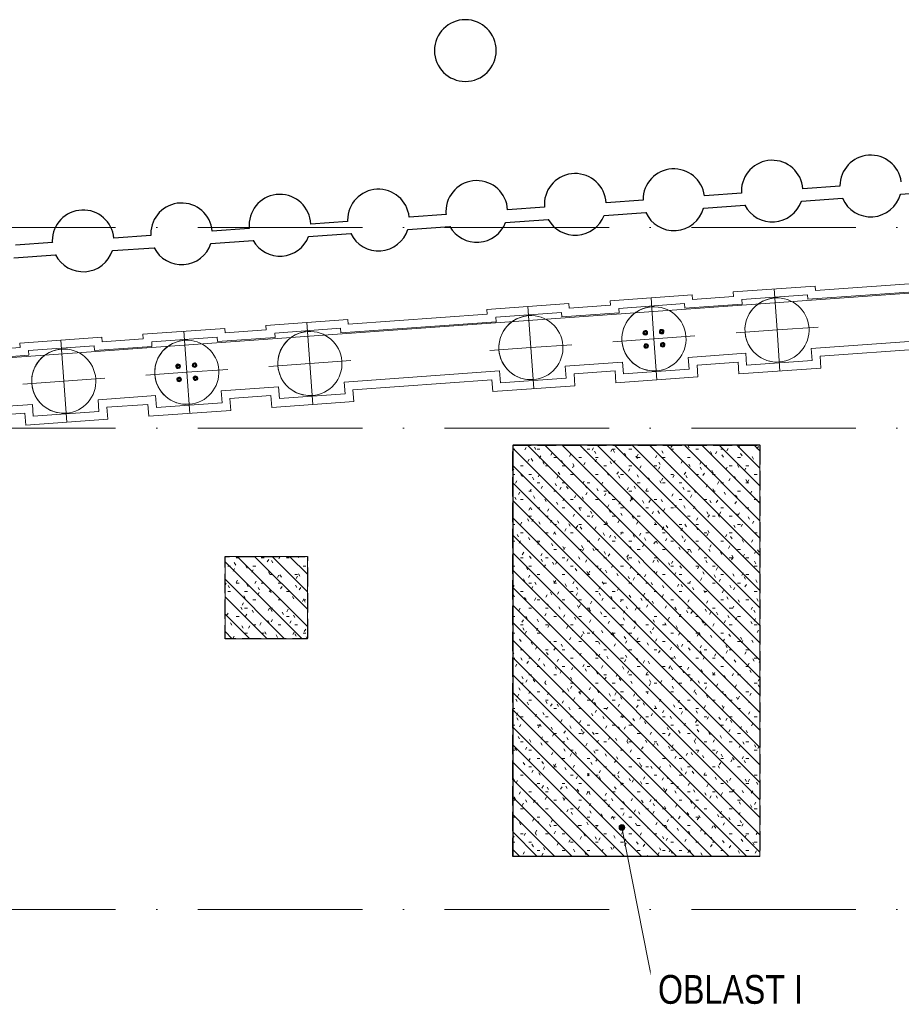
# Model space of a CAD drawing. Header units: millimetres. Extents: x -2694 to 330324, y -17289 to 76899.
# Tile 15 of 142: x 8340 to 19060, y 39786 to 51755. Entities that reach past the tile are written whole.
import ezdxf

# ---------------------------------------------------------------- set-up
doc = ezdxf.new("R2010")
doc.units = ezdxf.units.MM
for name, pattern in [('A_CARA_07', [7, 5, -2]), ('B_CARA_05', [4, 3, -1]), ('IMPORT-A_CARA_15', [760, 500, -130, 0, -130]), ('Čerchovaná 20mm', [3000, 2000, -500, 0, -500])]:
    doc.linetypes.add(name, pattern=pattern)
for name, color, linetype, lineweight in [('11542_003_OK-HALA_TaO-1_ET_R01_AciS_2025-04-14_sloupy_dwg', 150, 'Continuous', 9), ('CA_OSY', 5, 'IMPORT-A_CARA_15', 13), ('CA_PODLAHA25', 7, 'Continuous', 13), ('CA_POHHRA18', 9, 'Continuous', 9), ('CA_POHHRA25', 7, 'Continuous', 13), ('CA_TEXT25', 7, 'Continuous', 9), ('CA_ZAKLADY25', 7, 'Continuous', 13), ('CA_ZAKLADY5', 1, 'Continuous', 25), ('Konstrukční přípoje', 7, 'Continuous', 13), ('SS_HALA_TaO-DODAVKA_STAVEBNI', 140, 'Continuous', 9)]:
    doc.layers.add(name, color=color, linetype=linetype, lineweight=lineweight)
doc.styles.add('Arial_3', font='arial.ttf', dxfattribs={"width": 0.8, "height": 350})
pattern_1 = [(0, (0, 0), (406.4, 101.6), [33.528, -271.272, 33.528, -271.272, -1625.6]), (0, (0, 0), (406.4, 101.6), [-609.6, 33.528, -576.072, 33.528, -271.272, -711.2]), (0, (0, 0), (406.4, 101.6), [-1524, 33.528, -169.672, 33.528, -474.472]), (120, (152.4, 50.8), (-291.18818, 301.15272), [33.528, -271.272, 33.528, -271.272, -1625.6]), (120, (152.4, 50.8), (-291.18818, 301.15272), [-609.6, 33.528, -576.072, 33.528, -271.272, -711.2]), (120, (152.4, 50.8), (-291.18818, 301.15272), [-1524, 33.528, -169.672, 33.528, -474.472]), (240, (203.2, 254), (-115.21182, -402.75272), [33.528, -271.272, 33.528, -271.272, -1625.6]), (240, (203.2, 254), (-115.21182, -402.75272), [-609.6, 33.528, -576.072, 33.528, -271.272, -711.2]), (240, (203.2, 254), (-115.21182, -402.75272), [-1524, 33.528, -169.672, 33.528, -474.472])]
pattern_2 = [(135, (0, 0), (-106.066, -106.066), [])]

# ---------------------------------------------------------------- blocks, each defined once
blk = doc.blocks.new('11542 TAO základy_rvt-1-BOURÁNÍ STÁVAJÍCÍCH ZÁKLADOVÝCH PRVKŮ')
at = {"layer": 'CA_ZAKLADY25'}
h = blk.add_hatch(dxfattribs=at)
h.set_pattern_fill('FP_8', color=256, style=0, pattern_type=2)
h.set_pattern_definition(pattern_1)
h.paths.add_polyline_path([(14338, 41585), (17338, 41585), (17338, 46585), (14338, 46585), (14338, 43784)])
h = blk.add_hatch(dxfattribs=at)
h.set_pattern_fill('FP_8', color=256, style=0, pattern_type=2)
h.set_pattern_definition(pattern_1)
h.paths.add_polyline_path([(10838, 44230), (11838, 44230), (11838, 45230), (10838, 45230)])
at = {"layer": 'CA_ZAKLADY25', "color": 9, "linetype": 'B_CARA_05', "lineweight": 25}
for p, q in [((14338, 41585), (14338, 46585)), ((14338, 46585), (17338, 46585)), ((17338, 46585), (17338, 41585)), ((10838, 44230), (10838, 45230)), ((10838, 45230), (11838, 45230)), ((11838, 45230), (11838, 44230)), ((11838, 44230), (10838, 44230)), ((17338, 41585), (14338, 41585))]:
    blk.add_line(p, q, dxfattribs=at)
at = {"layer": 'CA_ZAKLADY5', "color": 253, "linetype": 'B_CARA_05', "lineweight": 13}
for p, q in [((17338, 46585), (14338, 46585)), ((14338, 46585), (14338, 41585)), ((17338, 41585), (17338, 46585)), ((11838, 45230), (10838, 45230)), ((10838, 45230), (10838, 44230)), ((11838, 44230), (11838, 45230)), ((10838, 44230), (11838, 44230)), ((14338, 41585), (17338, 41585))]:
    blk.add_line(p, q, dxfattribs=at)
blk = doc.blocks.new('pilota 600 mm - D_780-2142313-BOURÁNÍ STÁVAJÍCÍCH ZÁKLADOVÝCH PRVKŮ')
at = {"layer": 'CA_POHHRA18'}
for q in [(0, 500), (-500, 0), (0, -500), (500, 0)]:
    blk.add_line((0, 0), q, dxfattribs=at)
blk = doc.blocks.new('11542_003_OK-HALA_TaO-1_ET_R01_AciS_2025-04-14_sloupy_dwg-1858929-BOURÁNÍ STÁVAJÍCÍCH ZÁKLADOVÝCH PRVKŮ')
at = {"layer": '11542_003_OK-HALA_TaO-1_ET_R01_AciS_2025-04-14_sloupy_dwg', "color": 140}
for centre, start, end in [((15947, 47947), 4.094, 184.094), ((15947, 47947), 184.094, 4.094), ((16146, 47962), 4.094, 184.094), ((16146, 47962), 184.094, 4.094), ((15958, 47788), 4.094, 184.094), ((15958, 47788), 184.094, 4.094), ((16158, 47802), 4.094, 184.094), ((16158, 47802), 184.094, 4.094), ((10267, 47541), 4.094, 184.094), ((10267, 47541), 184.094, 4.094), ((10466, 47555), 4.094, 184.094), ((10466, 47555), 184.094, 4.094), ((10478, 47395), 4.094, 184.094), ((10478, 47395), 184.094, 4.094), ((10278, 47381), 4.094, 184.094), ((10278, 47381), 184.094, 4.094)]:
    blk.add_arc(centre, 12, start, end, dxfattribs=at)
at = {"layer": 'SS_HALA_TaO-DODAVKA_STAVEBNI'}
for centre, start, end in [((15947, 47947), 4.094, 184.094), ((15947, 47947), 184.094, 4.094), ((16146, 47962), 4.094, 184.094), ((16146, 47962), 184.094, 4.094), ((15958, 47788), 4.094, 184.094), ((15958, 47788), 184.094, 4.094), ((16158, 47802), 4.094, 184.094), ((16158, 47802), 184.094, 4.094), ((10267, 47541), 4.094, 184.094), ((10267, 47541), 184.094, 4.094), ((10466, 47555), 4.094, 184.094), ((10466, 47555), 184.094, 4.094), ((10478, 47395), 4.094, 184.094), ((10478, 47395), 184.094, 4.094), ((10278, 47381), 4.094, 184.094), ((10278, 47381), 184.094, 4.094)]:
    blk.add_arc(centre, 12, start, end, dxfattribs=at)
blk = doc.blocks.new('M_Šroub HPM-P - 24_P-1838738-BOURÁNÍ STÁVAJÍCÍCH ZÁKLADOVÝCH PRVKŮ')
at = {"layer": 'Konstrukční přípoje'}
for p, q in [((0, 21), (-18, 10)), ((0, 21), (-18, 10)), ((-18, 10), (0, 21)), ((0, 21), (-18, 10)), ((-18, 10), (-18, -10)), ((-18, 10), (-18, -10)), ((-18, -10), (-18, 10)), ((-18, 10), (-18, -10)), ((18, 10), (0, 21)), ((18, 10), (0, 21)), ((0, 21), (18, 10)), ((18, 10), (0, 21)), ((18, -10), (18, 10)), ((18, -10), (18, 10)), ((18, 10), (18, -10)), ((18, -10), (18, 10)), ((-18, -10), (0, -21)), ((-18, -10), (0, -21)), ((0, -21), (-18, -10)), ((-18, -10), (0, -21)), ((0, -21), (18, -10)), ((0, -21), (18, -10)), ((18, -10), (0, -21)), ((0, -21), (18, -10))]:
    blk.add_line(p, q, dxfattribs=at)
for radius, start, end in [(28, 360, 180), (28, 0, 180), (28, 360, 180), (28, 0, 180), (12, 0, 180), (12.5, 0, 180), (12, 0, 180), (12.5, 360, 180), (12, 0, 180), (12, 360, 180), (12, 0, 180), (12.5, 0, 180), (12.5, 0, 180), (12, 0, 180), (12.5, 360, 180), (12.5, 0, 180), (28, 180, 360), (28, 180, 360), (28, 180, 360), (28, 180, 360), (12, 180, 360), (12.5, 180, 360), (12, 180, 360), (12.5, 180, 360), (12, 180, 360), (12, 180, 360), (12, 180, 360), (12.5, 180, 360), (12.5, 180, 360), (12, 180, 360), (12.5, 180, 360), (12.5, 180, 360)]:
    blk.add_arc((0, 0), radius, start, end, dxfattribs=at)
blk = doc.blocks.new('M_Šroub HPM-P - 24_P-1838768-BOURÁNÍ STÁVAJÍCÍCH ZÁKLADOVÝCH PRVKŮ')
at = {"layer": 'Konstrukční přípoje'}
for p, q in [((0, 21), (-18, 10)), ((0, 21), (-18, 10)), ((-18, 10), (0, 21)), ((0, 21), (-18, 10)), ((-18, 10), (-18, -10)), ((-18, 10), (-18, -10)), ((-18, -10), (-18, 10)), ((-18, 10), (-18, -10)), ((18, 10), (0, 21)), ((18, 10), (0, 21)), ((0, 21), (18, 10)), ((18, 10), (0, 21)), ((18, -10), (18, 10)), ((18, -10), (18, 10)), ((18, 10), (18, -10)), ((18, -10), (18, 10)), ((-18, -10), (0, -21)), ((-18, -10), (0, -21)), ((0, -21), (-18, -10)), ((-18, -10), (0, -21)), ((0, -21), (18, -10)), ((0, -21), (18, -10)), ((18, -10), (0, -21)), ((0, -21), (18, -10))]:
    blk.add_line(p, q, dxfattribs=at)
for radius, start, end in [(28, 0, 180), (28, 0, 180), (28, 0, 180), (28, 0, 180), (28, 180, 360), (28, 180, 0), (28, 180, 360), (28, 180, 0), (12.5, 0, 180), (12.5, 0, 180), (12.5, 0, 180), (12.5, 0, 180), (12.5, 0, 180), (12.5, 0, 180), (12, 0, 180), (12, 0, 180), (12, 0, 180), (12, 0, 180), (12, 0, 180), (12, 0, 180), (12, 180, 360), (12.5, 180, 0), (12, 180, 360), (12.5, 180, 360), (12, 180, 360), (12, 180, 360), (12, 180, 360), (12.5, 180, 360), (12.5, 180, 360), (12, 180, 360), (12.5, 180, 360), (12.5, 180, 0)]:
    blk.add_arc((0, 0), radius, start, end, dxfattribs=at)

msp = doc.modelspace()

# ---------------------------------------------------------------- hatches: boundary and pattern name
at = {"layer": 'CA_POHHRA18'}
h = msp.add_hatch(dxfattribs=at)
h.set_pattern_fill('FP_191', color=90, style=0, pattern_type=2)
h.set_pattern_definition(pattern_2)
h.paths.add_polyline_path([(14338.2, 41585.4), (17338.2, 41585.4), (17338.2, 46585.4), (14338.2, 46585.4), (14338.2, 43784.2)])
h = msp.add_hatch(dxfattribs=at)
h.set_pattern_fill('FP_191', color=90, style=0, pattern_type=2)
h.set_pattern_definition(pattern_2)
h.paths.add_polyline_path([(10838, 44230.4), (11838, 44230.4), (11838, 45230.4), (10838, 45230.4)])
at = {"layer": 'CA_TEXT25'}
h = msp.add_hatch(color=256, dxfattribs=at)
edge = h.paths.add_edge_path()
edge.add_arc((15662.9, 41937), 35, 0, 360)

# ---------------------------------------------------------------- linework, layer by layer
at = {"layer": 'CA_OSY', "linetype": 'Čerchovaná 20mm', "lineweight": 9}
for p, q in [((-1493.6, 49229.9), (299971.9, 49229.9)), ((-1493.6, 46789.9), (299971.9, 46789.9)), ((-1493.6, 40939.9), (299971.9, 40939.9))]:
    msp.add_line(p, q, dxfattribs=at)
at = {"layer": 'CA_PODLAHA25'}
msp.add_line((4070, 47347.7), (38140.3, 49789.9), dxfattribs=at)
at = {"layer": 'CA_POHHRA25'}
for p, q in [((19817.4, 48491.5), (17922.7, 48355.7)), ((17922.7, 48355.7), (19817.4, 48491.5)), ((17124.7, 48298.5), (16426.5, 48248.4)), ((16426.5, 48248.4), (17124.7, 48298.5)), ((15628.6, 48191.2), (14930.4, 48141.2)), ((14930.4, 48141.2), (15628.6, 48191.2)), ((14132.4, 48084), (12242.7, 47948.5)), ((12242.7, 47948.5), (14132.4, 48084)), ((11444.7, 47891.3), (10746.5, 47841.3)), ((10746.5, 47841.3), (11444.7, 47891.3)), ((17965.6, 47757.2), (19860.3, 47893)), ((17965.6, 47757.2), (19860.3, 47893)), ((9948.6, 47784.1), (9250.4, 47734.1)), ((9250.4, 47734.1), (9948.6, 47784.1)), ((8452.4, 47676.9), (6180, 47514)), ((6180, 47514), (8452.4, 47676.9)), ((16469.4, 47650), (17167.6, 47700)), ((16469.4, 47650), (17167.6, 47700)), ((14973.2, 47542.7), (15671.5, 47592.8)), ((14973.2, 47542.7), (15671.5, 47592.8)), ((12285.6, 47350.1), (14175.3, 47485.5)), ((12285.6, 47350.1), (14175.3, 47485.5)), ((10789.4, 47242.8), (11487.6, 47292.9)), ((10789.4, 47242.8), (11487.6, 47292.9)), ((9293.2, 47135.6), (9991.5, 47185.6)), ((9293.2, 47135.6), (9991.5, 47185.6)), ((6180, 46912.4), (8495.3, 47078.4)), ((6180, 46912.4), (8495.3, 47078.4))]:
    msp.add_line(p, q, dxfattribs=at)
at = {"layer": 'CA_POHHRA25', "lineweight": 9}
for p, q in [((18015.3, 48462.6), (19710.5, 48584.1)), ((18015.3, 48462.6), (19710.5, 48584.1)), ((16519.1, 48355.3), (17017.8, 48391.1)), ((16519.1, 48355.3), (17017.8, 48391.1)), ((15022.9, 48248.1), (15521.7, 48283.8)), ((15022.9, 48248.1), (15521.7, 48283.8)), ((12335.3, 48055.4), (14025.5, 48176.6)), ((12335.3, 48055.4), (14025.5, 48176.6)), ((9342.9, 47840.9), (9841.7, 47876.7)), ((9342.9, 47840.9), (9841.7, 47876.7)), ((10839.1, 47948.2), (11337.8, 47983.9)), ((10839.1, 47948.2), (11337.8, 47983.9)), ((6280, 47621.4), (8345.5, 47769.4)), ((6280, 47621.4), (8345.5, 47769.4)), ((19767.7, 47786.1), (18072.5, 47664.6)), ((18072.5, 47664.6), (19767.7, 47786.1)), ((17075, 47593.1), (16576.3, 47557.4)), ((16576.3, 47557.4), (17075, 47593.1)), ((15578.9, 47485.9), (15080.1, 47450.1)), ((15080.1, 47450.1), (15578.9, 47485.9)), ((14082.7, 47378.6), (12392.5, 47257.5)), ((12392.5, 47257.5), (14082.7, 47378.6)), ((11395, 47186), (10896.3, 47150.2)), ((10896.3, 47150.2), (11395, 47186)), ((9898.9, 47078.7), (9400.1, 47043)), ((9400.1, 47043), (9898.9, 47078.7)), ((8402.7, 46971.5), (6280, 46819.3)), ((6280, 46819.3), (8402.7, 46971.5))]:
    msp.add_line(p, q, dxfattribs=at)
at = {"layer": 'CA_POHHRA25', "linetype": 'A_CARA_07', "lineweight": 9}
for p, q in [((14338.2, 46585.4), (14338.2, 41585.4)), ((17338.2, 46585.4), (14338.2, 46585.4)), ((17338.2, 41585.4), (17338.2, 46585.4)), ((10838, 45230.4), (10838, 44230.4)), ((11838, 45230.4), (10838, 45230.4)), ((11838, 44230.4), (11838, 45230.4)), ((10838, 44230.4), (11838, 44230.4)), ((14338.2, 41585.4), (17338.2, 41585.4))]:
    msp.add_line(p, q, dxfattribs=at)
at = {"layer": 'CA_TEXT25', "color": 50}
msp.add_line((15662.9, 41937), (16051.4, 39967.6), dxfattribs=at)
msp.add_circle((15662.9, 41937), 35, dxfattribs=at)
at = {"layer": 'CA_ZAKLADY25'}
for p, q in [((17863.9, 49699.6), (18313.3, 49731.8)), ((19541.5, 49669.4), (19049.9, 49634.2)), ((15469.2, 49527.9), (15919.6, 49560.2)), ((16666.5, 49613.7), (17115.8, 49645.9)), ((18344.6, 49583.6), (17844.3, 49547.8)), ((14272.2, 49442.1), (14721.3, 49474.3)), ((17156.8, 49498.5), (16655, 49462.5)), ((13075.4, 49356.3), (13524.4, 49388.5)), ((14766.9, 49327.2), (14248.1, 49290)), ((15952.6, 49412.2), (15445, 49375.8)), ((10682, 49184.8), (11131, 49217)), ((11878.6, 49270.5), (12327.6, 49302.7)), ((13570, 49241.4), (13059.4, 49204.8)), ((9485.1, 49099), (9934, 49131.2)), ((12365.1, 49155), (11852.6, 49118.3)), ((8288.2, 49013.2), (8737.1, 49045.4)), ((9973.3, 48983.6), (9467.3, 48947.3)), ((11178.5, 49070), (10664.2, 49033.1)), ((8776.3, 48897.8), (8270.4, 48861.5)), ((17918.7, 48410.6), (17120.8, 48353.4)), ((17120.8, 48353.4), (17918.7, 48410.6)), ((17120.8, 48353.4), (17124.7, 48298.5)), ((17124.7, 48298.5), (17120.8, 48353.4)), ((17922.7, 48355.7), (17918.7, 48410.6)), ((17918.7, 48410.6), (17922.7, 48355.7)), ((16422.6, 48303.3), (15624.6, 48246.1)), ((15624.6, 48246.1), (16422.6, 48303.3)), ((15624.6, 48246.1), (15628.6, 48191.2)), ((15628.6, 48191.2), (15624.6, 48246.1)), ((16426.5, 48248.4), (16422.6, 48303.3)), ((16422.6, 48303.3), (16426.5, 48248.4)), ((14926.4, 48196.1), (14128.5, 48138.9)), ((14128.5, 48138.9), (14926.4, 48196.1)), ((14128.5, 48138.9), (14132.4, 48084)), ((14132.4, 48084), (14128.5, 48138.9)), ((14930.4, 48141.2), (14926.4, 48196.1)), ((14926.4, 48196.1), (14930.4, 48141.2)), ((12238.7, 48003.4), (11440.8, 47946.2)), ((11440.8, 47946.2), (12238.7, 48003.4)), ((12242.7, 47948.5), (12238.7, 48003.4)), ((12238.7, 48003.4), (12242.7, 47948.5)), ((10742.6, 47896.2), (9944.6, 47839)), ((9944.6, 47839), (10742.6, 47896.2)), ((10746.5, 47841.3), (10742.6, 47896.2)), ((10742.6, 47896.2), (10746.5, 47841.3)), ((11440.8, 47946.2), (11444.7, 47891.3)), ((11444.7, 47891.3), (11440.8, 47946.2)), ((9246.4, 47788.9), (8448.5, 47731.7)), ((8448.5, 47731.7), (9246.4, 47788.9)), ((9250.4, 47734.1), (9246.4, 47788.9)), ((9246.4, 47788.9), (9250.4, 47734.1)), ((9944.6, 47839), (9948.6, 47784.1)), ((9948.6, 47784.1), (9944.6, 47839)), ((17975.9, 47612.6), (17965.6, 47757.2)), ((17965.6, 47757.2), (17975.9, 47612.6)), ((8448.5, 47731.7), (8452.4, 47676.9)), ((8452.4, 47676.9), (8448.5, 47731.7)), ((16479.8, 47505.4), (16469.4, 47650)), ((16469.4, 47650), (16479.8, 47505.4)), ((17167.6, 47700), (17178, 47555.4)), ((17178, 47555.4), (17167.6, 47700)), ((14983.6, 47398.1), (14973.2, 47542.7)), ((14973.2, 47542.7), (14983.6, 47398.1)), ((15671.5, 47592.8), (15681.8, 47448.2)), ((15681.8, 47448.2), (15671.5, 47592.8)), ((17178, 47555.4), (17975.9, 47612.6)), ((17975.9, 47612.6), (17178, 47555.4)), ((14175.3, 47485.5), (14185.7, 47340.9)), ((14185.7, 47340.9), (14175.3, 47485.5)), ((14185.7, 47340.9), (14983.6, 47398.1)), ((14983.6, 47398.1), (14185.7, 47340.9)), ((15681.8, 47448.2), (16479.8, 47505.4)), ((16479.8, 47505.4), (15681.8, 47448.2)), ((11487.6, 47292.9), (11498, 47148.3)), ((11498, 47148.3), (11487.6, 47292.9)), ((12295.9, 47205.5), (12285.6, 47350.1)), ((12285.6, 47350.1), (12295.9, 47205.5)), ((9991.5, 47185.6), (10001.8, 47041)), ((10001.8, 47041), (9991.5, 47185.6)), ((10799.8, 47098.2), (10789.4, 47242.8)), ((10789.4, 47242.8), (10799.8, 47098.2)), ((11498, 47148.3), (12295.9, 47205.5)), ((12295.9, 47205.5), (11498, 47148.3)), ((8495.3, 47078.4), (8505.7, 46933.8)), ((8505.7, 46933.8), (8495.3, 47078.4)), ((9303.6, 46991), (9293.2, 47135.6)), ((9293.2, 47135.6), (9303.6, 46991)), ((10001.8, 47041), (10799.8, 47098.2)), ((10799.8, 47098.2), (10001.8, 47041)), ((8505.7, 46933.8), (9303.6, 46991)), ((9303.6, 46991), (8505.7, 46933.8))]:
    msp.add_line(p, q, dxfattribs=at)
at = {"layer": 'CA_ZAKLADY25', "lineweight": 9}
for p, q in [((17013.9, 48445.9), (18011.3, 48517.4)), ((18011.3, 48517.4), (17013.9, 48445.9)), ((18011.3, 48517.4), (18015.3, 48462.6)), ((18015.3, 48462.6), (18011.3, 48517.4)), ((15517.7, 48338.7), (16515.2, 48410.2)), ((16515.2, 48410.2), (15517.7, 48338.7)), ((16515.2, 48410.2), (16519.1, 48355.3)), ((16519.1, 48355.3), (16515.2, 48410.2)), ((17017.8, 48391.1), (17013.9, 48445.9)), ((17013.9, 48445.9), (17017.8, 48391.1)), ((14021.6, 48231.5), (15019, 48303)), ((15019, 48303), (14021.6, 48231.5)), ((15019, 48303), (15022.9, 48248.1)), ((15022.9, 48248.1), (15019, 48303)), ((15521.7, 48283.8), (15517.7, 48338.7)), ((15517.7, 48338.7), (15521.7, 48283.8)), ((14025.5, 48176.6), (14021.6, 48231.5)), ((14021.6, 48231.5), (14025.5, 48176.6)), ((9837.7, 47931.6), (10835.2, 48003.1)), ((10835.2, 48003.1), (9837.7, 47931.6)), ((10835.2, 48003.1), (10839.1, 47948.2)), ((10839.1, 47948.2), (10835.2, 48003.1)), ((11333.9, 48038.8), (12331.3, 48110.3)), ((12331.3, 48110.3), (11333.9, 48038.8)), ((11337.8, 47983.9), (11333.9, 48038.8)), ((11333.9, 48038.8), (11337.8, 47983.9)), ((12331.3, 48110.3), (12335.3, 48055.4)), ((12335.3, 48055.4), (12331.3, 48110.3)), ((8341.6, 47824.3), (9339, 47895.8)), ((9339, 47895.8), (8341.6, 47824.3)), ((9339, 47895.8), (9342.9, 47840.9)), ((9342.9, 47840.9), (9339, 47895.8)), ((9841.7, 47876.7), (9837.7, 47931.6)), ((9837.7, 47931.6), (9841.7, 47876.7)), ((8345.5, 47769.4), (8341.6, 47824.3)), ((8341.6, 47824.3), (8345.5, 47769.4)), ((18072.5, 47664.6), (18082.8, 47520)), ((18082.8, 47520), (18072.5, 47664.6)), ((16576.3, 47557.4), (16586.7, 47412.8)), ((16586.7, 47412.8), (16576.3, 47557.4)), ((17085.4, 47448.5), (17075, 47593.1)), ((17075, 47593.1), (17085.4, 47448.5)), ((18082.8, 47520), (17085.4, 47448.5)), ((17085.4, 47448.5), (18082.8, 47520)), ((15080.1, 47450.1), (15090.5, 47305.5)), ((15090.5, 47305.5), (15080.1, 47450.1)), ((15589.2, 47341.3), (15578.9, 47485.9)), ((15578.9, 47485.9), (15589.2, 47341.3)), ((16586.7, 47412.8), (15589.2, 47341.3)), ((15589.2, 47341.3), (16586.7, 47412.8)), ((14093.1, 47234), (14082.7, 47378.6)), ((14082.7, 47378.6), (14093.1, 47234)), ((15090.5, 47305.5), (14093.1, 47234)), ((14093.1, 47234), (15090.5, 47305.5)), ((11405.4, 47041.4), (11395, 47186)), ((11395, 47186), (11405.4, 47041.4)), ((12392.5, 47257.5), (12402.8, 47112.9)), ((12402.8, 47112.9), (12392.5, 47257.5)), ((9400.1, 47043), (9410.5, 46898.4)), ((9410.5, 46898.4), (9400.1, 47043)), ((9909.2, 46934.1), (9898.9, 47078.7)), ((9898.9, 47078.7), (9909.2, 46934.1)), ((10896.3, 47150.2), (10906.7, 47005.6)), ((10906.7, 47005.6), (10896.3, 47150.2)), ((12402.8, 47112.9), (11405.4, 47041.4)), ((11405.4, 47041.4), (12402.8, 47112.9)), ((8413.1, 46826.9), (8402.7, 46971.5)), ((8402.7, 46971.5), (8413.1, 46826.9)), ((10906.7, 47005.6), (9909.2, 46934.1)), ((9909.2, 46934.1), (10906.7, 47005.6)), ((9410.5, 46898.4), (8413.1, 46826.9)), ((8413.1, 46826.9), (9410.5, 46898.4))]:
    msp.add_line(p, q, dxfattribs=at)
at = {"layer": 'CA_ZAKLADY25'}
for centre, start, end in [((13758.6, 51379.8), 360, 180), ((13758.6, 51379.8), 180, 360), ((17490, 49670.7), 4.41978, 180), ((18688.3, 49733.5), 7.94245, 180), ((16294.5, 49566.1), 7.30133, 180), ((13897.7, 49423.7), 2.81948, 180), ((15094.6, 49509.5), 2.81948, 180), ((12702.3, 49319.1), 5.69967, 180), ((17490, 49670.7), 180, 183.78022), ((18688.3, 49733.5), 180, 180.25755), ((11503.9, 49256.3), 2.17932, 180), ((16294.5, 49566.1), 180, 180.89867), ((18688.3, 49733.5), 203.55017, 344.64983), ((9111.5, 49065.9), 5.05961, 180), ((10308.5, 49151.7), 5.05961, 180), ((15094.6, 49509.5), 180, 185.38052), ((16294.5, 49566.1), 204.23024, 343.96976), ((17490, 49670.7), 207.32973, 340.87027), ((12702.3, 49319.1), 180, 182.50033), ((13897.7, 49423.7), 180, 185.38052), ((15094.6, 49509.5), 209.08288, 339.11712), ((11503.9, 49256.3), 180, 186.02068), ((12702.3, 49319.1), 205.9442, 342.2558), ((13897.7, 49423.7), 209.08288, 339.11712), ((10308.5, 49151.7), 180, 183.14039), ((11503.9, 49256.3), 209.79089, 338.40911), ((9111.5, 49065.9), 180, 183.14039), ((10308.5, 49151.7), 206.63529, 341.56471), ((9111.5, 49065.9), 206.63529, 341.56471)]:
    msp.add_arc(centre, 375, start, end, dxfattribs=at)
at = {"layer": 'CA_ZAKLADY25', "lineweight": 9}
for centre, start, end in [((17548.4, 47983), 4.1, 184.1), ((17548.4, 47983), 4.1, 184.1), ((17548.4, 47983), 94.1, 274.1), ((17548.4, 47983), 94.1, 274.1), ((17548.4, 47983), 274.1, 94.1), ((17548.4, 47983), 274.1, 94.1), ((16052.2, 47875.7), 4.1, 184.1), ((16052.2, 47875.7), 4.1, 184.1), ((16052.2, 47875.7), 94.1, 274.1), ((16052.2, 47875.7), 94.1, 274.1), ((16052.2, 47875.7), 274.1, 94.1), ((16052.2, 47875.7), 274.1, 94.1), ((14556, 47768.5), 4.1, 184.1), ((14556, 47768.5), 4.1, 184.1), ((14556, 47768.5), 94.1, 274.1), ((14556, 47768.5), 94.1, 274.1), ((14556, 47768.5), 274.1, 94.1), ((14556, 47768.5), 274.1, 94.1), ((17548.4, 47983), 184.1, 4.1), ((17548.4, 47983), 184.1, 4.1), ((11868.4, 47575.8), 4.1, 184.1), ((11868.4, 47575.8), 4.1, 184.1), ((11868.4, 47575.8), 94.1, 274.1), ((11868.4, 47575.8), 94.1, 274.1), ((11868.4, 47575.8), 274.1, 94.1), ((11868.4, 47575.8), 274.1, 94.1), ((16052.2, 47875.7), 184.1, 4.1), ((16052.2, 47875.7), 184.1, 4.1), ((10372.2, 47468.6), 4.1, 184.1), ((10372.2, 47468.6), 4.1, 184.1), ((10372.2, 47468.6), 94.1, 274.1), ((10372.2, 47468.6), 94.1, 274.1), ((10372.2, 47468.6), 274.1, 94.1), ((10372.2, 47468.6), 274.1, 94.1), ((14556, 47768.5), 184.1, 4.1), ((14556, 47768.5), 184.1, 4.1), ((8876, 47361.3), 4.1, 184.1), ((8876, 47361.3), 4.1, 184.1), ((8876, 47361.3), 94.1, 274.1), ((8876, 47361.3), 94.1, 274.1), ((8876, 47361.3), 274.1, 94.1), ((8876, 47361.3), 274.1, 94.1), ((11868.4, 47575.8), 184.1, 4.1), ((11868.4, 47575.8), 184.1, 4.1), ((10372.2, 47468.6), 184.1, 4.1), ((10372.2, 47468.6), 184.1, 4.1), ((8876, 47361.3), 184.1, 4.1), ((8876, 47361.3), 184.1, 4.1)]:
    msp.add_arc(centre, 390, start, end, dxfattribs=at)
at = {"layer": 'CA_ZAKLADY5'}
for p, q in [((18313.3, 49731.8), (17863.9, 49699.6)), ((19049.9, 49634.2), (19541.5, 49669.4)), ((15919.6, 49560.2), (15469.2, 49527.9)), ((17115.8, 49645.9), (16666.5, 49613.7)), ((17844.3, 49547.8), (18344.6, 49583.6)), ((14721.3, 49474.3), (14272.2, 49442.1)), ((16655, 49462.5), (17156.8, 49498.5)), ((13524.4, 49388.5), (13075.4, 49356.3)), ((14248.1, 49290), (14766.9, 49327.2)), ((15445, 49375.8), (15952.6, 49412.2)), ((11131, 49217), (10682, 49184.8)), ((12327.6, 49302.7), (11878.6, 49270.5)), ((13059.4, 49204.8), (13570, 49241.4)), ((9934, 49131.2), (9485.1, 49099)), ((11852.6, 49118.3), (12365.1, 49155)), ((8737.1, 49045.4), (8288.2, 49013.2)), ((9467.3, 48947.3), (9973.3, 48983.6)), ((10664.2, 49033.1), (11178.5, 49070)), ((8270.4, 48861.5), (8776.3, 48897.8))]:
    msp.add_line(p, q, dxfattribs=at)
for centre, start, end in [((13758.6, 51379.8), 360, 180), ((13758.6, 51379.8), 180, 360), ((17490, 49670.7), 4.41978, 180), ((18688.3, 49733.5), 7.94245, 180), ((16294.5, 49566.1), 7.30133, 180), ((13897.7, 49423.7), 2.81948, 180), ((15094.6, 49509.5), 2.81948, 180), ((12702.3, 49319.1), 5.69967, 180), ((17490, 49670.7), 180, 183.78022), ((18688.3, 49733.5), 180, 180.25755), ((11503.9, 49256.3), 2.17932, 180), ((16294.5, 49566.1), 180, 180.89867), ((18688.3, 49733.5), 203.55017, 344.64983), ((9111.5, 49065.9), 5.05961, 180), ((10308.5, 49151.7), 5.05961, 180), ((15094.6, 49509.5), 180, 185.38052), ((16294.5, 49566.1), 204.23024, 343.96976), ((17490, 49670.7), 207.32973, 340.87027), ((12702.3, 49319.1), 180, 182.50033), ((13897.7, 49423.7), 180, 185.38052), ((15094.6, 49509.5), 209.08288, 339.11712), ((11503.9, 49256.3), 180, 186.02068), ((12702.3, 49319.1), 205.9442, 342.2558), ((13897.7, 49423.7), 209.08288, 339.11712), ((10308.5, 49151.7), 180, 183.14039), ((11503.9, 49256.3), 209.79089, 338.40911), ((9111.5, 49065.9), 180, 183.14039), ((10308.5, 49151.7), 206.63529, 341.56471), ((9111.5, 49065.9), 206.63529, 341.56471)]:
    msp.add_arc(centre, 375, start, end, dxfattribs=at)

# ---------------------------------------------------------------- block references
at = {"lineweight": 5}
msp.add_blockref('11542 TAO základy_rvt-1-BOURÁNÍ STÁVAJÍCÍCH ZÁKLADOVÝCH PRVKŮ', (0, 0), dxfattribs=at)
at = {"layer": '11542_003_OK-HALA_TaO-1_ET_R01_AciS_2025-04-14_sloupy_dwg', "color": 140}
msp.add_blockref('11542_003_OK-HALA_TaO-1_ET_R01_AciS_2025-04-14_sloupy_dwg-1858929-BOURÁNÍ STÁVAJÍCÍCH ZÁKLADOVÝCH PRVKŮ', (0, 0), dxfattribs=at)
at = {"layer": 'CA_POHHRA18', "rotation": 184.1000000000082}
for p in [(17548.4, 47983), (16052.2, 47875.7), (14556, 47768.5), (10372.2, 47468.6), (11868.4, 47575.8), (8876, 47361.3)]:
    msp.add_blockref('pilota 600 mm - D_780-2142313-BOURÁNÍ STÁVAJÍCÍCH ZÁKLADOVÝCH PRVKŮ', p, dxfattribs=at)
at = {"layer": 'Konstrukční přípoje'}
for name, p, rotation in [('M_Šroub HPM-P - 24_P-1838768-BOURÁNÍ STÁVAJÍCÍCH ZÁKLADOVÝCH PRVKŮ', (15946.7, 47948.4), 184.0999999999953), ('M_Šroub HPM-P - 24_P-1838738-BOURÁNÍ STÁVAJÍCÍCH ZÁKLADOVÝCH PRVKŮ', (16146.2, 47962.7), 4.09999999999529), ('M_Šroub HPM-P - 24_P-1838768-BOURÁNÍ STÁVAJÍCÍCH ZÁKLADOVÝCH PRVKŮ', (15958.2, 47788.8), 184.0999999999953), ('M_Šroub HPM-P - 24_P-1838738-BOURÁNÍ STÁVAJÍCÍCH ZÁKLADOVÝCH PRVKŮ', (16157.7, 47803.1), 4.09999999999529), ('M_Šroub HPM-P - 24_P-1838768-BOURÁNÍ STÁVAJÍCÍCH ZÁKLADOVÝCH PRVKŮ', (10266.7, 47541.8), 184.0999999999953), ('M_Šroub HPM-P - 24_P-1838738-BOURÁNÍ STÁVAJÍCÍCH ZÁKLADOVÝCH PRVKŮ', (10466.2, 47556.1), 4.09999999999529), ('M_Šroub HPM-P - 24_P-1838768-BOURÁNÍ STÁVAJÍCÍCH ZÁKLADOVÝCH PRVKŮ', (10278.2, 47382.2), 184.0999999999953), ('M_Šroub HPM-P - 24_P-1838738-BOURÁNÍ STÁVAJÍCÍCH ZÁKLADOVÝCH PRVKŮ', (10477.7, 47396.5), 4.09999999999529)]:
    msp.add_blockref(name, p, dxfattribs=dict(at, rotation=rotation))

# ---------------------------------------------------------------- next in the draw order: texts
at = {"layer": 'CA_TEXT25', "insert": (16101.4, 40142.6), "char_height": 350, "width": 2161.349, "attachment_point": 1, "style": 'Arial_3', "bg_fill": 3, "box_fill_scale": 1.25, "bg_fill_color": 256, "bg_fill_true_color": 13158600, "bg_fill_transparency": 0}
msp.add_mtext('OBLAST I', dxfattribs=at)

doc.saveas('drawing.dxf')
